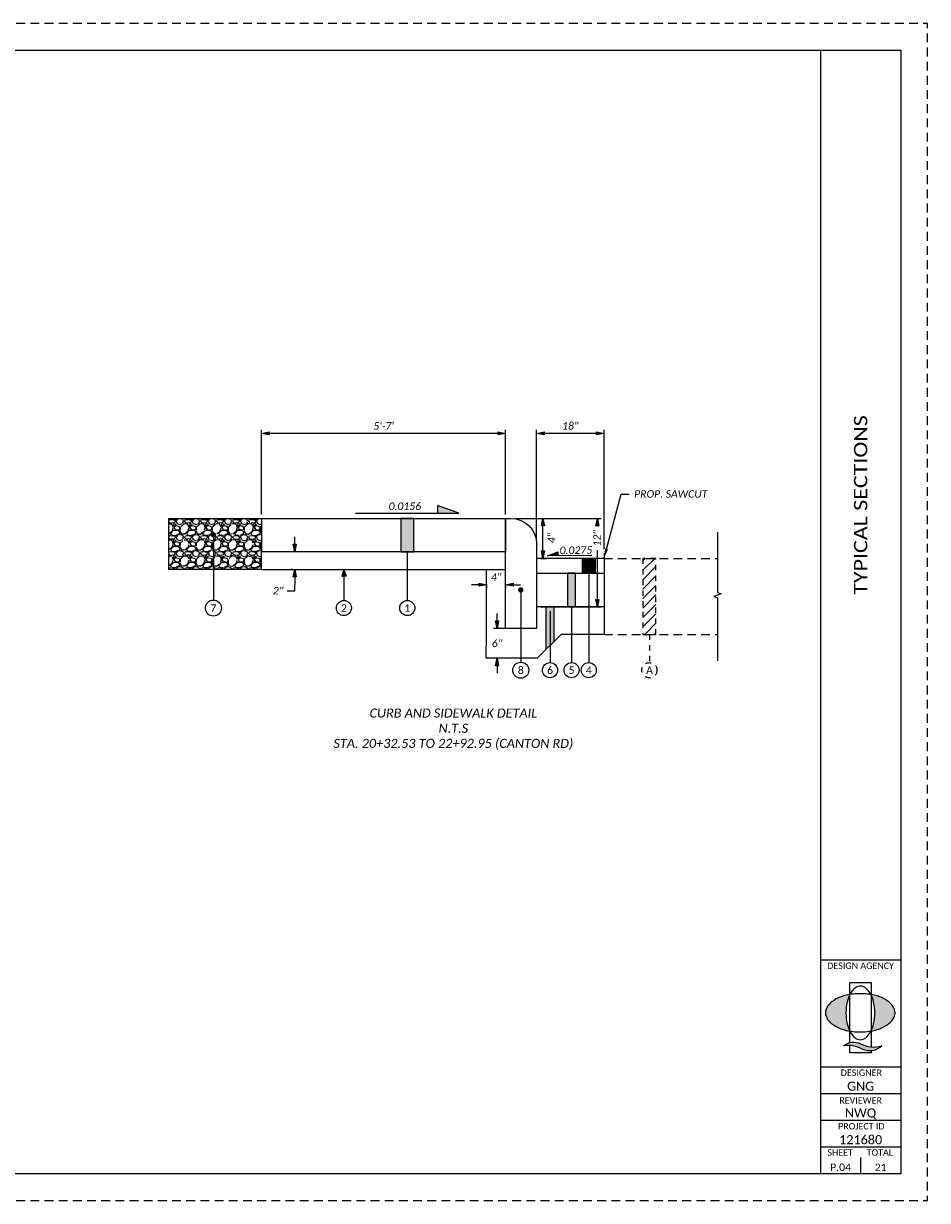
# Paper-space layout 'Layout1 (2)' of a CAD drawing. Header units: feet. Extents: x -11.4 to 34, y 0 to 22.
# Tile 3 of 3: x 17.1 to 34, y 0 to 22. Entities that reach past the tile are written whole.
import ezdxf
from ezdxf import colors
from ezdxf.entities.mleader import LeaderData, LeaderLine
from ezdxf.enums import TextEntityAlignment as Align
from ezdxf.math import Vec2, Vec3

# ---------------------------------------------------------------- set-up
doc = ezdxf.new("R2010")
doc.units = ezdxf.units.FT
doc.header["$MEASUREMENT"] = 0
doc.linetypes.add('3', pattern=[0.22, 0.16, -0.06])
doc.linetypes.add('OhDOT_USTN3', pattern=[0.22, 0.165, -0.055])
for name, color, linetype in [('PV_P_Curb', 120, 'Continuous'), ('PV_P_Walk', 231, 'Continuous'), ('SH_Border', 7, 'Continuous'), ('SH_Cut_Line', 7, 'OhDOT_USTN3'), ('SH_Data', 7, 'Continuous'), ('SH_Hatch', 14, 'Continuous'), ('SH_Text', 7, 'Continuous'), ('SH_TextM', 7, 'Continuous')]:
    doc.layers.add(name, color=color, linetype=linetype)
doc.styles.add('Font 70-Main Title', font='calibri.ttf', dxfattribs={"width": 1.15, "height": 0.25})
doc.styles.add('Slanted Normal (0.14) Font 31', font='calibrii.ttf', dxfattribs={"height": 0.14})
doc.styles.add('Slanted-Normal', font='calibrii.ttf', dxfattribs={"height": 0.14})
doc.styles.add('Straight Minimum (0.12) Font 30', font='calibri.ttf', dxfattribs={"height": 0.12})
doc.styles.add('Straight Normal (0.125) Font 30', font='calibri.ttf', dxfattribs={"height": 0.125})
doc.styles.add('Straight Normal (0.14) Font 30', font='calibri.ttf', dxfattribs={"height": 0.14})
doc.styles.add('Straight Sub-Title (0.17) Font 30', font='calibri.ttf', dxfattribs={"height": 0.17})
doc.styles.add('Straight-Normal', font='calibri.ttf', dxfattribs={"height": 0.14})
doc.styles.add('Straight-Sub Title', font='calibri.ttf', dxfattribs={"height": 0.17})
doc.dimstyles.new('Dec-1  Slanted', dxfattribs={"dimtxt": 0.14, "dimasz": 0.14, "dimexe": 0.07000000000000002, "dimexo": 0.07000000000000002, "dimgap": 0.07000000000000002, "dimtad": 1, "dimdec": 1, "dimzin": 3, "dimdsep": 46, "dimtxsty": 'Slanted-Normal', "dimblk": 'Dim1', "dimcen": 0, "dimclrd": 95, "dimclre": 95, "dimclrt": 7, "dimaunit": 1, "dimadec": 3, "dimazin": 3, "dimtfac": 1, "dimtdec": 1, "dimtix": 1, "dimtofl": 0, "dimtmove": 1, "dimatfit": 3, "dimldrblk": 'Dim1', "dimfxl": 1, "dimtolj": 1, "dimtzin": 0, "dimlwd": -1, "dimlwe": -1, "dimarcsym": 0})

# ---------------------------------------------------------------- blocks, each defined once
blk = doc.blocks.new('A$C1697e795')
at = {"layer": 'SH_Hatch'}
for points in [[(-0.1097910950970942, 0.08978286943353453, -0.0614995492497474), (-0.08805639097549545, 0.1507268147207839), (-0.08805639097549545, 0.1522729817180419, 0.01409161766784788), (-0.1171251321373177, 0.1465222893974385, 0.06970491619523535), (-0.2052518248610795, 0.113081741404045, 0.1059751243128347), (-0.2716323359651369, 0.05567609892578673, 0.1631036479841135), (-0.2900264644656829, 0.0007687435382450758, 0.1630485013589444), (-0.2716323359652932, -0.05411903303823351, 0.1059751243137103), (-0.2052518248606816, -0.1115246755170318, 0.06970491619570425), (-0.1171251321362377, -0.1449652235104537, 0.01408873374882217), (-0.08806237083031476, -0.1507149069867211, -0.06148688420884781), (-0.1097910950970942, -0.08978286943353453, -0.05498744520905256), (-0.1196949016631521, 0, -0.05498744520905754)], [(0.1108404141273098, 0.08978286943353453, 0.0614995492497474), (0.0891057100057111, 0.1507268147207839), (0.0891057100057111, 0.1522729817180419, -0.01409161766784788), (0.1181744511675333, 0.1465222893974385, -0.06970491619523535), (0.2063011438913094, 0.113081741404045, -0.1059751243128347), (0.2726816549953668, 0.05567609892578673, -0.1631036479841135), (0.2910757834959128, 0.0007687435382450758, -0.1630485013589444), (0.2726816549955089, -0.05411903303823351, -0.1059751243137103), (0.2063011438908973, -0.1115246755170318, -0.06970491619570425), (0.1181744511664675, -0.1449652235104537, -0.01408873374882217), (0.08911168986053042, -0.1507149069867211, 0.06148688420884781), (0.1108404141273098, -0.08978286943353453, 0.05498744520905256), (0.1207442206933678, 0, 0.05498744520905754)], [(0.001518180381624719, -0.2566423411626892, 0.2976921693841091), (-0.1395825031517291, -0.2730670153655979, -0.1804320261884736), (0.01636933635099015, -0.3023936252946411, 0.3226401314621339), (0.1790325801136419, -0.2730063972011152, -0.202369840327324)]]:
    blk.add_hatch(color=256, dxfattribs=at).paths.add_polyline_path(points)
at = {"layer": 'SH_TextM'}
for points in [[(0.1106479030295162, -0.08978286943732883, 0.0549874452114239), (0.1205517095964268, 0, 0.05498744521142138), (0.1106479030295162, 0.08978286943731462, 0.06880005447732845), (0.08536840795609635, 0.1575364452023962, 0.1056990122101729), (0.04179524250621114, 0.2087348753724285, 0.1652470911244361), (0.0004284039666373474, 0.2227901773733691, 0.1652470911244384), (-0.04093843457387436, 0.2087348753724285, 0.1056990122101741), (-0.08451160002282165, 0.1575364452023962, 0.0688000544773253), (-0.1097910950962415, 0.08978286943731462, 0.05498744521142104), (-0.1196949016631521, 0, 0.05498744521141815), (-0.1097910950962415, -0.08978286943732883, 0.06880005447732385), (-0.08451160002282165, -0.1575364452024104, 0.105699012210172), (-0.04093843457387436, -0.2087348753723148, 0.1652470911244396), (0.0004284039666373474, -0.2227901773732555, 0.1652470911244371), (0.04179524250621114, -0.2087348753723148, 0.1056990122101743), (0.08536840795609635, -0.1575364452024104, 0.06880005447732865)], [(-0.2052518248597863, -0.1115246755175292, 0.06970491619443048), (-0.117125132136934, -0.1449652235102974, 0.05593078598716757), (-0.0005877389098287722, -0.1580421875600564, 0.05593078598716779), (0.1159496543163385, -0.1449652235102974, 0.06970491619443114), (0.2040763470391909, -0.1115246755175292, 0.1059751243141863), (0.2704568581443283, -0.05411903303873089, 0.1630760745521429), (0.2888509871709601, 0.000778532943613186, 0.1630760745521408), (0.2704568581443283, 0.05567609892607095, 0.1059751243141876), (0.2040763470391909, 0.1130817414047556, 0.0697049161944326), (0.1159496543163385, 0.1465222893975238, 0.05593078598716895), (-0.0005877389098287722, 0.1595992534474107, 0.05593078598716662), (-0.117125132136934, 0.1465222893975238, 0.0697049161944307), (-0.2052518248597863, 0.1130817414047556, 0.1059751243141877), (-0.2716323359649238, 0.05567609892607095, 0.163076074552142), (-0.2900264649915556, 0.000778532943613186, 0.1630760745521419), (-0.2716323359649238, -0.05411903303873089, 0.1059751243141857)], [(0.01636933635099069, -0.3023936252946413, 0.1804320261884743), (-0.139582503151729, -0.2730670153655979, -0.2976921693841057), (0.001518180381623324, -0.2566423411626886, 0.2023698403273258), (0.1790325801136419, -0.2730063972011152, -0.3226401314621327)]]:
    blk.add_lwpolyline(points, format="xyb", close=True, dxfattribs=at)
for points in [[(-0.08805639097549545, -0.2468833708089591), (-0.08805639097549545, 0.2529278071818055), (0.0891057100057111, 0.2529278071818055), (0.0891057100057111, -0.2828304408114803)], [(0.0891057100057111, -0.3157000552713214), (0.0891057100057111, -0.3320405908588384), (-0.08805639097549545, -0.3320405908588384), (-0.08805639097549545, -0.2701148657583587)]]:
    blk.add_lwpolyline(points, dxfattribs=at)
blk = doc.blocks.new('Dim1')
h = blk.add_hatch(color=4)
h.dxf.hatch_style = 1
h.paths.add_polyline_path([(0, 0), (-1.000000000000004, -0.1999999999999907), (-1.000000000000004, 0.1999999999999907)])
at = {"color": 4}
blk.add_lwpolyline([(0, 0), (-1.000000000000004, -0.1999999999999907), (-1.000000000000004, 0.1999999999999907), (0, 0)], dxfattribs=at)
blk = doc.blocks.new('*D985')
at = {"layer": 'Defpoints', "color": 0, "transparency": 16777216}
for p in [(26.21144925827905, 12.75082370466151), (27.82897240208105, 12.75082370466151), (26.69037766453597, 11.09674676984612)]:
    blk.add_point(p, dxfattribs=at)
at = {"layer": 'SH_TextM', "color": 95, "linetype": 'Continuous', "transparency": 16777216}
for p, q in [((26.28144925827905, 12.75082370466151), (27.89897240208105, 12.75082370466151)), ((27.82897240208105, 12.61082370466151), (27.82897240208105, 12.60084769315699)), ((27.82897240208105, 11.23674676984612), (27.82897240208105, 12.15597077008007)), ((26.76037766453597, 11.09674676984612), (27.89897240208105, 11.09674676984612))]:
    blk.add_line(p, q, dxfattribs=at)
at = {"layer": 'SH_TextM', "color": 95, "transparency": 16777216, "xscale": 0.14, "yscale": 0.14, "zscale": 0.14}
for p, rotation in [((27.82897240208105, 12.75082370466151), 90), ((27.82897240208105, 11.09674676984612), 270)]:
    blk.add_blockref('Dim1', p, dxfattribs=dict(at, rotation=rotation))
at = {"layer": 'SH_TextM', "color": 7, "transparency": 16777216, "insert": (27.8210965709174, 12.37840923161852), "char_height": 0.14, "attachment_point": 5, "rotation": 90, "style": 'Slanted-Normal'}
blk.add_mtext('\\A1;12"', dxfattribs=at)
blk = doc.blocks.new('*D986')
at = {"layer": 'Defpoints', "color": 0, "transparency": 16777216}
for p in [(26.21144925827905, 12.75082370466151), (26.80782406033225, 12.75082370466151), (26.69037766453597, 12.0003910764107)]:
    blk.add_point(p, dxfattribs=at)
at = {"layer": 'SH_TextM', "color": 95, "linetype": 'Continuous', "transparency": 16777216}
for p, q in [((26.28144925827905, 12.75082370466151), (26.87782406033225, 12.75082370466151)), ((26.80782406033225, 12.1403910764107), (26.80782406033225, 12.61082370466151)), ((26.76037766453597, 12.0003910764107), (26.87782406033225, 12.0003910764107))]:
    blk.add_line(p, q, dxfattribs=at)
at = {"layer": 'SH_TextM', "color": 95, "transparency": 16777216, "xscale": 0.14, "yscale": 0.14, "zscale": 0.14}
for p, rotation in [((26.80782406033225, 12.75082370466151), 90), ((26.80782406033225, 12.0003910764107), 270)]:
    blk.add_blockref('Dim1', p, dxfattribs=dict(at, rotation=rotation))
at = {"layer": 'SH_TextM', "color": 7, "transparency": 16777216, "insert": (26.96935534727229, 12.38410248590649), "char_height": 0.14, "attachment_point": 5, "rotation": 90, "style": 'Slanted-Normal'}
blk.add_mtext('\\A1;4"', dxfattribs=at)
blk = doc.blocks.new('*D987')
at = {"layer": 'Defpoints', "color": 0, "transparency": 16777216}
for p in [(21.54803613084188, 14.3370172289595), (21.54803613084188, 12.75082370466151), (26.11030489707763, 12.75082370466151)]:
    blk.add_point(p, dxfattribs=at)
at = {"layer": 'PV_P_Walk', "color": 95, "linetype": 'Continuous', "transparency": 16777216}
for p, q in [((21.54803613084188, 12.82082370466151), (21.54803613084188, 14.4070172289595)), ((25.97030489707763, 14.3370172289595), (21.68803613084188, 14.3370172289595)), ((26.11030489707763, 12.82082370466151), (26.11030489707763, 14.4070172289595))]:
    blk.add_line(p, q, dxfattribs=at)
at = {"layer": 'PV_P_Walk', "color": 95, "transparency": 16777216, "xscale": 0.14, "yscale": 0.14, "zscale": 0.14, "rotation": 180}
blk.add_blockref('Dim1', (21.54803613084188, 14.3370172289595), dxfattribs=at)
at = {"layer": 'PV_P_Walk', "color": 95, "transparency": 16777216, "xscale": 0.14, "yscale": 0.14, "zscale": 0.14}
blk.add_blockref('Dim1', (26.11030489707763, 14.3370172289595), dxfattribs=at)
at = {"layer": 'PV_P_Walk', "color": 7, "transparency": 16777216, "insert": (23.82917051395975, 14.47804030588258), "char_height": 0.14, "attachment_point": 5, "style": 'Slanted-Normal'}
blk.add_mtext("\\A1;5'-7'", dxfattribs=at)
blk = doc.blocks.new('*D988')
at = {"layer": 'Defpoints', "color": 0, "transparency": 16777216}
for p in [(26.69037766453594, 14.3370172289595), (26.69037766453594, 12.2718952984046), (27.95089906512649, 12.10148497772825)]:
    blk.add_point(p, dxfattribs=at)
at = {"layer": 'SH_TextM', "color": 95, "linetype": 'Continuous', "transparency": 16777216}
for p, q in [((26.69037766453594, 12.3418952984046), (26.69037766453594, 14.4070172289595)), ((27.81089906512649, 14.3370172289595), (26.83037766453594, 14.3370172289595)), ((27.95089906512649, 12.17148497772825), (27.95089906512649, 14.4070172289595))]:
    blk.add_line(p, q, dxfattribs=at)
at = {"layer": 'SH_TextM', "color": 95, "transparency": 16777216, "xscale": 0.14, "yscale": 0.14, "zscale": 0.14, "rotation": 180}
blk.add_blockref('Dim1', (26.69037766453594, 14.3370172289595), dxfattribs=at)
at = {"layer": 'SH_TextM', "color": 95, "transparency": 16777216, "xscale": 0.14, "yscale": 0.14, "zscale": 0.14}
blk.add_blockref('Dim1', (27.95089906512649, 14.3370172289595), dxfattribs=at)
at = {"layer": 'SH_TextM', "color": 7, "transparency": 16777216, "insert": (27.32063836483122, 14.47874030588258), "char_height": 0.14, "attachment_point": 5, "style": 'Slanted-Normal'}
blk.add_mtext('\\A1;18"', dxfattribs=at)
blk = doc.blocks.new('*D990')
at = {"layer": 'Defpoints', "color": 0, "transparency": 16777216}
for p in [(22.19652969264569, 12.12684344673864), (22.16761304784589, 11.79684344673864), (22.19652969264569, 11.79684344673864)]:
    blk.add_point(p, dxfattribs=at)
at = {"layer": 'SH_TextM', "color": 95, "linetype": 'Continuous', "transparency": 16777216}
for p, q in [((22.16761304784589, 12.26684344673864), (22.16761304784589, 12.40684344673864)), ((22.12652969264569, 12.12684344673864), (22.09761304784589, 12.12684344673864)), ((22.12652969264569, 11.79684344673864), (22.09761304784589, 11.79684344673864)), ((22.16761304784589, 11.65684344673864), (22.16761304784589, 11.51684344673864)), ((22.16761304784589, 11.39778422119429), (22.16761304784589, 11.51684344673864)), ((22.02761304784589, 11.39778422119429), (22.16761304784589, 11.39778422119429))]:
    blk.add_line(p, q, dxfattribs=at)
at = {"layer": 'SH_TextM', "color": 95, "transparency": 16777216, "xscale": 0.14, "yscale": 0.14, "zscale": 0.14}
for p, rotation in [((22.16761304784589, 12.12684344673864), 270), ((22.16761304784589, 11.79684344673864), 90)]:
    blk.add_blockref('Dim1', p, dxfattribs=dict(at, rotation=rotation))
at = {"layer": 'SH_TextM', "color": 7, "transparency": 16777216, "insert": (21.85767458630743, 11.39778422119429), "char_height": 0.14, "attachment_point": 5, "rotation": 359, "style": 'Slanted-Normal'}
blk.add_mtext('\\A1;2"', dxfattribs=at)
blk = doc.blocks.new('*D991')
at = {"layer": 'Defpoints', "color": 0, "transparency": 16777216}
for p in [(26.18426915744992, 10.69427404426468), (25.95145512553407, 10.13561855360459), (26.18426915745, 10.13561855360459)]:
    blk.add_point(p, dxfattribs=at)
at = {"layer": 'SH_TextM', "color": 95, "linetype": 'Continuous', "transparency": 16777216}
for p, q in [((25.95145512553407, 10.83427404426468), (25.95145512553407, 10.97427404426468)), ((26.11426915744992, 10.69427404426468), (25.88145512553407, 10.69427404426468)), ((26.11426915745, 10.13561855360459), (25.88145512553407, 10.13561855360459)), ((25.95145512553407, 9.995618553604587), (25.95145512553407, 9.855618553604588))]:
    blk.add_line(p, q, dxfattribs=at)
at = {"layer": 'SH_TextM', "color": 95, "transparency": 16777216, "xscale": 0.14, "yscale": 0.14, "zscale": 0.14}
for p, rotation in [((25.95145512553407, 10.69427404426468), 270), ((25.95145512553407, 10.13561855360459), 90)]:
    blk.add_blockref('Dim1', p, dxfattribs=dict(at, rotation=rotation))
at = {"layer": 'SH_TextM', "color": 7, "transparency": 16777216, "insert": (25.95145512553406, 10.41210465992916), "char_height": 0.14, "attachment_point": 5, "rotation": 359, "style": 'Slanted-Normal'}
blk.add_mtext('\\A1;6"', dxfattribs=at)
blk = doc.blocks.new('_Dot')
at = {"color": 0, "linetype": 'ByBlock', "lineweight": -2}
blk.add_line((-0.5, 0), (-1, 0), dxfattribs=at)
at = {"color": 0, "linetype": 'ByBlock', "const_width": 0.5}
blk.add_lwpolyline([(-0.25, 0, 1), (0.25, 0, 1)], format="xyb", close=True, dxfattribs=at)
blk = doc.blocks.new('*D997')
at = {"layer": 'Defpoints', "color": 0, "transparency": 16777216}
for p in [(25.75549106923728, 11.58182866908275), (26.11030489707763, 11.58182866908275), (26.11030489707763, 11.51092424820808)]:
    blk.add_point(p, dxfattribs=at)
at = {"layer": 'SH_TextM', "color": 95, "linetype": 'Continuous', "transparency": 16777216}
for p, q in [((25.61549106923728, 11.51092424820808), (25.47549106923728, 11.51092424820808)), ((25.75549106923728, 11.51182866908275), (25.75549106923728, 11.44092424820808)), ((26.11030489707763, 11.51182866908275), (26.11030489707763, 11.44092424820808)), ((26.25030489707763, 11.51092424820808), (26.39030489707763, 11.51092424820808))]:
    blk.add_line(p, q, dxfattribs=at)
at = {"layer": 'SH_TextM', "color": 95, "transparency": 16777216, "xscale": 0.14, "yscale": 0.14, "zscale": 0.14}
blk.add_blockref('Dim1', (25.75549106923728, 11.51092424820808), dxfattribs=at)
at = {"layer": 'SH_TextM', "color": 95, "transparency": 16777216, "xscale": 0.14, "yscale": 0.14, "zscale": 0.14, "rotation": 180}
blk.add_blockref('Dim1', (26.11030489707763, 11.51092424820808), dxfattribs=at)
at = {"layer": 'SH_TextM', "color": 7, "transparency": 16777216, "insert": (25.93289798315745, 11.65124732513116), "char_height": 0.14, "attachment_point": 5, "style": 'Slanted-Normal'}
blk.add_mtext('\\A1;4"', dxfattribs=at)

psp = doc.layouts.new('Layout1 (2)')

# ---------------------------------------------------------------- hatches: boundary and pattern name
at = {"layer": 'PV_P_Curb'}
h = psp.add_hatch(dxfattribs=at)
h.set_pattern_fill('GRAVEL', color=256, scale=0.3)
h.set_pattern_definition([(228.012787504, (2.835018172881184, -6.20760695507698), (-2.400000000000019, -2.700000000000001), [0.0403608, -3.995726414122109]), (184.969740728, (2.808018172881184, -6.237606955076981), (3.599999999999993, 0.3000000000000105), [0.0692604, -6.856777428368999]), (132.510447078, (2.739018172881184, -6.24360695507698), (3.000000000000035, -3.299999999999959), [0.0488364, -4.83480977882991]), (267.273689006, (2.622018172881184, -6.31860695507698), (0.3000000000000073, 6.000000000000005), [0.06307139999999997, -6.244067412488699]), (292.833654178, (2.619018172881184, -6.38160695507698), (-1.499999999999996, 3.600000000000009), [0.06184649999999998, -6.122811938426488]), (357.273689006, (2.643018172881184, -6.43860695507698), (-6.000000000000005, 0.3000000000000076), [0.06307139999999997, -6.244067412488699]), (37.6942404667, (2.706018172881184, -6.44160695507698), (-3.899999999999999, -2.999999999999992), [0.08340869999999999, -8.2574545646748]), (72.2553283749, (2.772018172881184, -6.39060695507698), (2.100000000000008, 6.600000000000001), [0.07874639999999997, -7.795896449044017]), (121.429565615, (2.796018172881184, -6.31560695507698), (-2.400000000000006, 3.899999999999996), [0.063285, -6.265221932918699]), (175.236358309, (2.763018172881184, -6.261606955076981), (3.299999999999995, -0.3000000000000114), [0.0722496, -3.54022877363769]), (222.397437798, (2.691018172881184, -6.25560695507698), (-3.599999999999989, -3.299999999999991), [0.0934344, -9.25001250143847]), (138.814074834, (2.919018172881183, -6.32160695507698), (-2.10000000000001, 1.8), [0.03189029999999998, -3.157153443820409]), (171.46923439, (2.895018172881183, -6.30060695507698), (3.899999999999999, -0.5999999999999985), [0.0606711, -6.0064534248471]), (225, (2.835018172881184, -6.29160695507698), (-3.330669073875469e-17, -0.2999999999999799), [0.04242629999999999, -0.38183776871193]), (203.198590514, (2.814018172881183, -6.25560695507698), (1.499999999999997, 0.5999999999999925), [0.0228474, -2.26188453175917]), (291.801409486, (2.793018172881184, -6.26460695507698), (-0.2999999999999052, 0.9000000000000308), [0.0323109, -1.58323854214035]), (30.96375653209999, (2.805018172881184, -6.29460695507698), (0.9000000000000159, 0.5999999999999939), [0.0524787, -1.69680686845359]), (161.565051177, (2.850018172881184, -6.26760695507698), (0.6000000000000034, -0.299999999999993), [0.03794729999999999, -0.9107359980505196]), (16.389540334, (2.619018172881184, -6.26460695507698), (2.99999999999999, 0.9000000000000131), [0.05316, -5.26285354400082]), (70.3461759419, (2.670018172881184, -6.24960695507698), (-1.200000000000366, -3.300000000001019), [0.04459829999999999, -4.4152223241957]), (293.198590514, (2.850018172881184, -6.20760695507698), (-0.5999999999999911, 1.499999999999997), [0.0456945, -2.23903743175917]), (343.610459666, (2.868018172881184, -6.24960695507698), (-2.99999999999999, 0.900000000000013), [0.05315999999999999, -5.262853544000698]), (339.44395478, (2.619018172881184, -6.45060695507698), (-1.500000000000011, 0.6000000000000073), [0.05126399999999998, -2.511937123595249]), (294.775140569, (2.667018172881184, -6.46860695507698), (-1.500000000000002, 3.3), [0.0429534, -4.2523929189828]), (66.8014094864, (2.853018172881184, -6.50760695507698), (0.5999999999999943, 1.499999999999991), [0.0456945, -2.23903743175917]), (17.3540246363, (2.871018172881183, -6.46560695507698), (-3.899999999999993, -1.199999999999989), [0.0502893, -4.978627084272]), (69.44395478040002, (2.706018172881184, -6.50760695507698), (-0.6000000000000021, -1.499999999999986), [0.02563199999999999, -2.537569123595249]), (101.309932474, (2.835018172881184, -6.50760695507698), (-0.2999999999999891, 1.200000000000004), [0.015297, -1.51440885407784]), (165.963756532, (2.832018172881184, -6.49260695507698), (0.8999999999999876, -0.3000000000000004), [0.0618465, -1.17508518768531]), (186.009005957, (2.772018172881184, -6.47760695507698), (3.000000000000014, 0.2999999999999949), [0.057315, -5.67417695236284]), (303.690067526, (2.805018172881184, -6.32160695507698), (-0.2999999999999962, 0.5999999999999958), [0.04326659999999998, -1.0383987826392]), (353.157226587, (2.829018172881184, -6.35760695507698), (5.100000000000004, -0.6000000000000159), [0.0755382, -7.47826878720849]), (60.9453959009, (2.904018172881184, -6.36660695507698), (-1.199999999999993, -2.099999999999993), [0.0308868, -3.0578022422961]), (90, (2.919018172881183, -6.33960695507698), (-0.2999999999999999, 0.3), [0.018, -0.282]), (120.256437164, (2.766018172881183, -6.46860695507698), (1.200000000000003, -2.100000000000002), [0.0416772, -4.12605599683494]), (48.01278750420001, (2.745018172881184, -6.43260695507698), (2.4, 2.699999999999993), [0.08072159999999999, -3.955365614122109]), (0, (2.799018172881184, -6.37260695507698), (0.3, 0.3), [0.078, -0.222]), (325.3048464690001, (2.877018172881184, -6.37260695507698), (3.000000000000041, -2.099999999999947), [0.04743419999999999, -4.695982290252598]), (254.054604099, (2.916018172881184, -6.399606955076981), (-0.3000000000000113, -1.200000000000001), [0.0436806, -2.14035236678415]), (207.645975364, (2.904018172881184, -6.44160695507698), (-5.699999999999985, -3.000000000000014), [0.0711195, -7.040842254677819]), (175.42607874, (2.841018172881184, -6.47460695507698), (-3.899999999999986, 0.3000000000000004), [0.07523969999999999, -7.448722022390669])])
h.paths.add_polyline_path([(21.54803613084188, 11.79684344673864), (21.54803613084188, 12.75082370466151), (19.81558265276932, 12.7508237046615), (19.81558265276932, 11.79684344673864)])
at = {"layer": 'SH_TextM'}
h = psp.add_hatch(color=256, dxfattribs=at)
h.dxf.hatch_style = 1
h.paths.add_polyline_path([(24.83530490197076, 12.99252153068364), (25.23617269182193, 12.84680442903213), (24.83530490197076, 12.84680442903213)])
h = psp.add_hatch(color=256, dxfattribs=at)
h.dxf.hatch_style = 1
h.paths.add_polyline_path([(24.39520278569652, 12.12684344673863), (24.39520278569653, 12.75082370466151), (24.14900401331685, 12.75082370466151), (24.14900401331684, 12.12684344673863)])
h = psp.add_hatch(color=256, dxfattribs=at)
h.dxf.hatch_style = 1
h.paths.add_polyline_path([(26.89665807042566, 12.0493574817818), (27.08838331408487, 12.05144249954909), (27.08758804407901, 12.12457057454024)])
h = psp.add_hatch(color=256, dxfattribs=at)
h.dxf.hatch_style = 1
h.paths.add_polyline_path([(27.78891785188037, 11.72888685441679), (27.78891785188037, 12.00234217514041), (27.5427190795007, 12.00234217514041), (27.5427190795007, 11.72888685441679)])
h = psp.add_hatch(dxfattribs=at)
h.set_pattern_fill('ANSI31', color=256)
h.set_pattern_definition([(45, (6.838458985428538, 0.3718720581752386), (-0.08838834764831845, 0.08838834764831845), [])])
h.paths.add_polyline_path([(28.92300956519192, 10.58160040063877), (28.92300956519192, 12.00234217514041), (28.67681079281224, 12.00234217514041), (28.67681079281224, 10.58160040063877)])
h = psp.add_hatch(color=256, dxfattribs=at)
h.dxf.hatch_style = 1
h.paths.add_polyline_path([(23.08668454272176, 11.79684344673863), (23.04701863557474, 11.67045731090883), (23.12635044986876, 11.67045731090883)])
h = psp.add_hatch(color=256, dxfattribs=at)
h.dxf.hatch_style = 1
h.paths.add_polyline_path([(27.4208073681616, 11.72888685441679), (27.26784718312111, 11.72888685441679), (27.26785766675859, 11.09674676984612), (27.42079688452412, 11.09674676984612)])
h = psp.add_hatch(color=256, dxfattribs=at)
h.dxf.hatch_style = 1
h.paths.add_polyline_path([(27.01744778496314, 11.09674676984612), (26.86448759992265, 11.09674676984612), (26.86545950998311, 10.30017487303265), (27.01743839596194, 10.45002471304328)])

# ---------------------------------------------------------------- linework, layer by layer
at = {"layer": 'PV_P_Curb'}
for points in [[(21.54803613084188, 11.79684344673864), (19.81558265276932, 11.79684344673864), (19.81558265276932, 12.7508237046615), (21.54803613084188, 12.75082370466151)], [(21.54803613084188, 12.75082370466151), (21.54803613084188, 12.12684344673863)], [(21.54803613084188, 12.75082370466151), (26.11030489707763, 12.75082370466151), (26.11030489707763, 12.12684344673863), (21.54803613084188, 12.12684344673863)], [(21.54803613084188, 11.79684344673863), (21.54803613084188, 12.12684344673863)], [(27.95089906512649, 12.10148497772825), (27.95089906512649, 10.58160040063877), (27.15088349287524, 10.58160040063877)], [(27.95089906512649, 12.00234217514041), (26.69037766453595, 12.00234217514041)], [(21.54803613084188, 11.79684344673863), (25.75549106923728, 11.79684344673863)], [(25.75549106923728, 10.58160040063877), (25.75549106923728, 11.79684344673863)], [(25.75549106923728, 11.79684344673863), (26.11030489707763, 11.79684344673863)], [(26.69037766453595, 11.72888685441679), (27.95089906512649, 11.72888685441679)], [(27.95089906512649, 11.09674676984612), (26.69037766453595, 11.09674676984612)], [(27.15088349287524, 10.58160040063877), (26.69856519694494, 10.13561855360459), (25.74901739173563, 10.13561855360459), (25.75549106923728, 10.58160040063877)]]:
    psp.add_lwpolyline(points, dxfattribs=at)
psp.add_lwpolyline([(26.13130489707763, 12.75082370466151), (26.21144925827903, 12.75082370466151, -0.414213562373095), (26.69037766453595, 12.27189529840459), (26.69037766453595, 10.69427404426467), (26.11030489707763, 10.69427404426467), (26.11030489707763, 12.72982370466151, -0.4142135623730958)], format="xyb", close=True, dxfattribs=at)
at = {"layer": 'PV_P_Curb', "linetype": '3'}
for points in [[(27.95089906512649, 12.00234217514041), (30.07571424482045, 12.00234217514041)], [(27.95089906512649, 10.58160040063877), (30.07571424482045, 10.58160040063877)]]:
    psp.add_lwpolyline(points, dxfattribs=at)
at = {"layer": 'SH_Border', "linetype": 'Continuous', "flags": 128}
psp.add_lwpolyline([(0.5, 21.5), (33.5, 21.5), (33.5, 0.5), (0.5, 0.5), (0.5, 21.5)], close=True, dxfattribs=at)
for points in [[(32, 21.5), (32, 0.5)], [(32, 4.5), (33.5, 4.5)], [(32, 2.5), (33.5, 2.5)], [(32, 2), (33.5, 2)], [(32, 1.5), (33.5, 1.5)], [(32, 1), (33.5, 1)]]:
    psp.add_lwpolyline(points, dxfattribs=at)
at = {"layer": 'SH_Border'}
psp.add_lwpolyline([(32.75, 0.7999999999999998), (32.75, 0.5)], dxfattribs=at)
at = {"layer": 'SH_Cut_Line', "color": 7, "linetype": 'OhDOT_USTN3', "flags": 128}
psp.add_lwpolyline([(0, 0), (34, 0), (34, 22), (0, 22), (0, 0)], close=True, dxfattribs=at)
at = {"layer": 'SH_Text'}
for centre in [(23.08668454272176, 11.07396702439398), (24.27210339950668, 11.07396702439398), (26.9409676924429, 9.91185446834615), (27.34431679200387, 9.91185446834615)]:
    psp.add_circle(centre, 0.1414133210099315, dxfattribs=at)
at = {"layer": 'SH_TextM'}
for points in [[(23.3047192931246, 12.84680442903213), (25.23617269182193, 12.84680442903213), (24.83530490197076, 12.99252153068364), (24.83530490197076, 12.84680442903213)], [(24.27210339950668, 12.12863302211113), (24.27210339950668, 11.21538034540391)], [(27.72165888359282, 12.05832939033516), (26.89665807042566, 12.0493574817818), (27.08758804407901, 12.12457057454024), (27.08838331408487, 12.05144249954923)], [(23.08668454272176, 11.79684344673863), (23.04701863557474, 11.67045731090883), (23.08668454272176, 11.67045731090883)], [(23.08668454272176, 11.79684344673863), (23.12635044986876, 11.67045731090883), (23.08668454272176, 11.67045731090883)], [(23.08668454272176, 11.67045731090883), (23.08668454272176, 11.21538034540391)], [(27.66581846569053, 11.8000126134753), (27.66581846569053, 10.05326778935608)], [(26.9409676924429, 11.01379993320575), (26.9409676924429, 10.05326778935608)], [(27.34431679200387, 11.09674676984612), (27.34431679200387, 10.05326778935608)]]:
    psp.add_lwpolyline(points, dxfattribs=at)
for points in [[(24.39520278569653, 12.75082370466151), (24.14900401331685, 12.75082370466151), (24.14900401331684, 12.12684344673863), (24.39520278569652, 12.12684344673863)], [(27.78891785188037, 12.00234217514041), (27.5427190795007, 12.00234217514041), (27.5427190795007, 11.72888685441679), (27.78891785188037, 11.72888685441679)], [(27.4208073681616, 11.72888685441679), (27.26784718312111, 11.72888685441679), (27.26785766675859, 11.09674676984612), (27.42079688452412, 11.09674676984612)], [(27.01744778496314, 11.09674676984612), (26.86448759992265, 11.09674676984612), (26.86545950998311, 10.30017487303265), (27.01743839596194, 10.45002471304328)]]:
    psp.add_lwpolyline(points, close=True, dxfattribs=at)
at = {"layer": 'SH_TextM', "linetype": 'Continuous'}
psp.add_lwpolyline([(30.07571424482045, 12.49083764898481), (30.07571424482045, 11.36761988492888), (30.14440118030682, 11.34261988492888), (30.00702730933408, 11.29261988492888), (30.07571424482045, 11.26761988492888), (30.07571424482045, 10.08846823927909)], dxfattribs=at)
at = {"layer": 'SH_TextM', "linetype": '3', "ltscale": 0.5}
psp.add_lwpolyline([(28.92300956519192, 12.00234217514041), (28.67681079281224, 12.00234217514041), (28.67681079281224, 10.58160040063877), (28.92300956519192, 10.58160040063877)], close=True, dxfattribs=at)
psp.add_lwpolyline([(28.79991017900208, 10.58160040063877), (28.79991017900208, 10.05326778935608)], dxfattribs=at)
at = {"layer": 'SH_TextM'}
for centre, radius in [((20.64670712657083, 11.07396702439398), 0.15), ((26.39502244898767, 9.91185446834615), 0.15), ((27.66581846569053, 9.91185446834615), 0.1414133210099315)]:
    psp.add_circle(centre, radius, dxfattribs=at)
at = {"layer": 'SH_TextM', "linetype": '3', "ltscale": 0.5}
psp.add_circle((28.79991017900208, 9.91185446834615), 0.1414133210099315, dxfattribs=at)

# ---------------------------------------------------------------- block references
at = {"layer": 'SH_Border', "xscale": 2.25, "yscale": 2.25, "zscale": 2.25}
psp.add_blockref('A$C1697e795', (32.74436527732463, 3.506197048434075), dxfattribs=at)

# ---------------------------------------------------------------- texts
at = {"layer": 'SH_Data', "style": 'Font 70-Main Title', "width": 1.15}
psp.add_text('TYPICAL SECTIONS', height=0.25, rotation=90, dxfattribs=at).set_placement((32.75, 13), align=Align.MIDDLE_CENTER)
at = {"layer": 'SH_Data', "style": 'Straight-Sub Title'}
for s, p in [('GNG', (32.74999999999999, 2)), ('NWQ', (32.74999999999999, 1.5)), ('121680', (32.74999999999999, 1))]:
    psp.add_text(s, height=0.17, dxfattribs=at).set_placement(p, align=Align.BOTTOM_CENTER)
at = {"layer": 'SH_Data', "style": 'Straight-Normal'}
for s, p in [('P.04', (32.375, 0.5507348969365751)), ('21', (33.125, 0.5487693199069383))]:
    psp.add_text(s, height=0.14, dxfattribs=at).set_placement(p, align=Align.CENTER)
at = {"layer": 'SH_Data', "char_height": 0.12, "style": 'Straight Minimum (0.12) Font 30'}
for s, insert, width, attachment_point in [('DESIGN AGENCY', (32.12429444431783, 4.448125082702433), 1.940488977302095, 1), ('DESIGNER', (32.37819954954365, 2.448125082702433), 1.027899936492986, 1), ('REVIEWER', (32.74999999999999, 1.930631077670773), 1.027899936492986, 2), ('PROJECT ID', (32.32803897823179, 1.447253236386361), 1.278345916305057, 1), ('SHEET', (32.12863997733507, 0.9568960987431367), 1.027899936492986, 1), ('TOTAL', (32.86201438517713, 0.9568960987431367), 1.027899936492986, 1)]:
    psp.add_mtext(s, dxfattribs=dict(at, insert=insert, width=width, attachment_point=attachment_point))
at = {"layer": 'SH_TextM'}
for s, insert, char_height, width, attachment_point, style in [('0.0156', (24.53068903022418, 13.04699977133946), 0.14, 2.139696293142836, 3, 'Slanted Normal (0.14) Font 31'), ('7', (20.64670712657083, 11.07396702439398), 0.14, 0.547662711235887, 5, 'Straight Sub-Title (0.17) Font 30'), ('2', (23.08668454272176, 11.07396702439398), 0.14, 0.547662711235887, 5, 'Straight Sub-Title (0.17) Font 30'), ('1', (24.27210339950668, 11.07396702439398), 0.14, 0.547662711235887, 5, 'Straight Sub-Title (0.17) Font 30'), ('8', (26.39502244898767, 9.91185446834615), 0.14, 0.547662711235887, 5, 'Straight Sub-Title (0.17) Font 30'), ('6', (26.9409676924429, 9.91185446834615), 0.14, 0.547662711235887, 5, 'Straight Sub-Title (0.17) Font 30'), ('5', (27.34431679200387, 9.91185446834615), 0.14, 0.547662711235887, 5, 'Straight Sub-Title (0.17) Font 30'), ('4', (27.66581846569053, 9.91185446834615), 0.14, 0.547662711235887, 5, 'Straight Sub-Title (0.17) Font 30'), ('A', (28.80204641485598, 9.91185446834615), 0.14, 0.547662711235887, 5, 'Straight Sub-Title (0.17) Font 30'), ('\\pxqc;CURB AND SIDEWALK DETAIL\\PN.T.S\\PSTA. 20+32.53 TO 22+92.95 (CANTON RD)', (21.36614551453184, 9.195839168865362), 0.17, 7.53482818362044, 1, 'Slanted Normal (0.14) Font 31')]:
    psp.add_mtext(s, dxfattribs=dict(at, insert=insert, char_height=char_height, width=width, attachment_point=attachment_point, style=style))
at = {"layer": 'SH_TextM', "insert": (27.11942509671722, 12.22080855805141), "char_height": 0.14, "width": 0.3382340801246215, "attachment_point": 1, "rotation": 0.9717869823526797, "style": 'Slanted-Normal'}
psp.add_mtext('0.0275', dxfattribs=at)

# ---------------------------------------------------------------- dimensions: what is measured, and where the dimension line sits
at = {"layer": 'PV_P_Walk'}
dim = psp.add_linear_dim(base=(21.54803613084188, 14.3370172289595), p1=(26.11030489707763, 12.75082370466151), p2=(21.54803613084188, 12.75082370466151), angle=180, text="5'-7'", dimstyle='Dec-1  Slanted', override={"dimpost": "'"}, dxfattribs=at)
dim.commit()
dim.dimension.update_dxf_attribs({"geometry": '*D987', "text_midpoint": (23.82917051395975, 14.47804030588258)})
at = {"layer": 'SH_TextM'}
dim = psp.add_linear_dim(base=(26.69037766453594, 14.3370172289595), p1=(27.95089906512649, 12.10148497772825), p2=(26.69037766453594, 12.2718952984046), angle=180, text='18"', dimstyle='Dec-1  Slanted', override={"dimpost": "'"}, dxfattribs=at)
dim.commit()
dim.dimension.update_dxf_attribs({"geometry": '*D988', "text_midpoint": (27.32063836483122, 14.47874030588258)})
for base, p1, text, picture, middle in [((27.82897240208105, 12.75082370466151), (26.69037766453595, 11.09674676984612), '12"', '*D985', (27.8210965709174, 12.37840923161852)), ((26.80782406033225, 12.75082370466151), (26.69037766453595, 12.00039107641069), '4"', '*D986', (26.96935534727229, 12.38410248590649))]:
    dim = psp.add_linear_dim(base=base, p1=p1, p2=(26.21144925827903, 12.75082370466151), angle=90, text=text, dimstyle='Dec-1  Slanted', override={"dimpost": "'"}, dxfattribs=at)
    dim.commit()
    dim.dimension.update_dxf_attribs({"geometry": picture, "text_midpoint": middle, "dimtype": 160})
for base, p1, p2, text, override, picture, middle in [((22.16761304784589, 11.79684344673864), (22.19652969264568, 12.12684344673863), (22.19652969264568, 11.79684344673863), '2"', {"dimpost": "'"}, '*D990', (22.02691304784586, 11.39778422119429)), ((25.95145512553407, 10.13561855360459), (26.1842691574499, 10.69427404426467), (26.18426915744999, 10.13561855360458), '6"', {"dimpost": "'", "dimtmove": 0}, '*D991', (25.95145512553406, 10.41210465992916))]:
    dim = psp.add_linear_dim(base=base, p1=p1, p2=p2, angle=90, text=text, dimstyle='Dec-1  Slanted', override=override, dxfattribs=at)
    dim.commit()
    dim.dimension.update_dxf_attribs({"geometry": picture, "text_midpoint": middle, "dimtype": 160, "text_rotation": 359})
dim = psp.add_linear_dim(base=(26.11030489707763, 11.51092424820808), p1=(25.75549106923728, 11.58182866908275), p2=(26.11030489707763, 11.58182866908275), text='4"', dimstyle='Dec-1  Slanted', override={"dimpost": "'"}, dxfattribs=at)
dim.commit()
dim.dimension.update_dxf_attribs({"geometry": '*D997', "text_midpoint": (25.93289798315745, 11.65124732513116)})

# ---------------------------------------------------------------- leaders
ml = psp.add_multileader_mtext('Standard', dxfattribs=at)
ml.set_content('{\\fCalibri|b0|i1|c0|p34;PROP. SAWCUT}', color=256, style='Straight Normal (0.125) Font 30')
ml.set_leader_properties(color=9)
ml.build(insert=Vec2(0, 0))
ml.multileader.update_dxf_attribs({"text_left_attachment_type": 2, "text_right_attachment_type": 2, "dogleg_length": 0.15, "arrow_head_size": 0.18})
ctx = ml.context
ctx.base_point, ctx.char_height, ctx.arrow_head_size, ctx.landing_gap_size, ctx.plane_origin = Vec3(28.42408710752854, 13.20539314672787), 0.14, 0.18, 0.09, Vec3(27.95089906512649, 12.00234217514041)
ctx.left_attachment, ctx.right_attachment = 2, 2
notes = []
notes.append((ctx, [(0, (1, 1, 0), (28.27408710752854, 13.20539314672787), (1, 0), 0.15, [(0, [(27.95089906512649, 12.00234217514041)], 0, [])])]))
ctx.mtext.insert, ctx.mtext.flow_direction = Vec3(28.51408710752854, 13.27711622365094), 5
ml = psp.add_multileader_mtext('Standard', dxfattribs=at)
ml.set_content('', color=256, style='Straight Normal (0.14) Font 30')
ml.set_leader_properties(color=9)
ml.set_arrow_properties(name='DOT')
ml.build(insert=Vec2(0, 0))
ml.multileader.update_dxf_attribs({"has_dogleg": 0, "text_left_attachment_type": 2, "text_right_attachment_type": 2, "dogleg_length": 0.15, "arrow_head_size": 0.1})
ctx = ml.context
ctx.base_point, ctx.char_height, ctx.arrow_head_size, ctx.landing_gap_size, ctx.plane_origin, ctx.plane_x_axis, ctx.plane_y_axis = Vec3(20.46691278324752, 11.22396688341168), 0.14, 0.1, 0.09, Vec3(20.64743565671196, 12.29117220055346), Vec3(1, -4.898587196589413e-16), Vec3(4.898587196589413e-16, 1)
ctx.left_attachment, ctx.right_attachment = 2, 2
notes.append((ctx, [(0, (1, 1, 0), (20.79691278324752, 11.22396688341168), (-1, 4.898587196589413e-16), 0.15, [(0, [(20.64592216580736, 12.44259727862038)], 0, [])])]))
ctx.mtext.insert, ctx.mtext.text_direction, ctx.mtext.flow_direction = Vec3(20.55691278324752, 11.29396688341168), Vec3(1, -4.898587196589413e-16), 5
ml = psp.add_multileader_mtext('Standard', dxfattribs=at)
ml.set_content('', color=256, style='Straight Normal (0.14) Font 30')
ml.set_leader_properties(color=9)
ml.set_arrow_properties(name='DOT')
ml.build(insert=Vec2(0, 0))
ml.multileader.update_dxf_attribs({"has_dogleg": 0, "text_left_attachment_type": 2, "text_right_attachment_type": 2, "dogleg_length": 0.15, "arrow_head_size": 0.1})
ctx = ml.context
ctx.base_point, ctx.char_height, ctx.arrow_head_size, ctx.landing_gap_size, ctx.plane_origin, ctx.plane_x_axis, ctx.plane_y_axis = Vec3(26.21522810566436, 10.06185432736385), 0.14, 0.1, 0.09, Vec3(26.3957509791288, 11.69038267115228), Vec3(1, -4.898587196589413e-16), Vec3(4.898587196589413e-16, 1)
ctx.left_attachment, ctx.right_attachment = 2, 2
notes.append((ctx, [(0, (1, 1, 0), (26.54522810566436, 10.06185432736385), (-1, 4.898587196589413e-16), 0.15, [(0, [(26.39423748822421, 11.41277165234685)], 0, [])])]))
ctx.mtext.insert, ctx.mtext.text_direction, ctx.mtext.flow_direction = Vec3(26.30522810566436, 10.13185432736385), Vec3(1, -4.898587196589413e-16), 5
for ctx, leaders in notes:
    for number, flags, end, landing, length, lines in leaders:
        leader = LeaderData()
        leader.index, (leader.has_last_leader_line, leader.has_dogleg_vector, leader.attachment_direction) = number, flags
        leader.last_leader_point, leader.dogleg_vector, leader.dogleg_length = Vec3(end), Vec3(landing), length
        for number, points, colour, breaks in lines:
            line = LeaderLine()
            line.index, line.vertices, line.color, line.breaks = number, Vec3.list(points), colors.encode_raw_color(colour), breaks
            leader.lines.append(line)
        ctx.leaders.append(leader)

doc.saveas('drawing.dxf')
